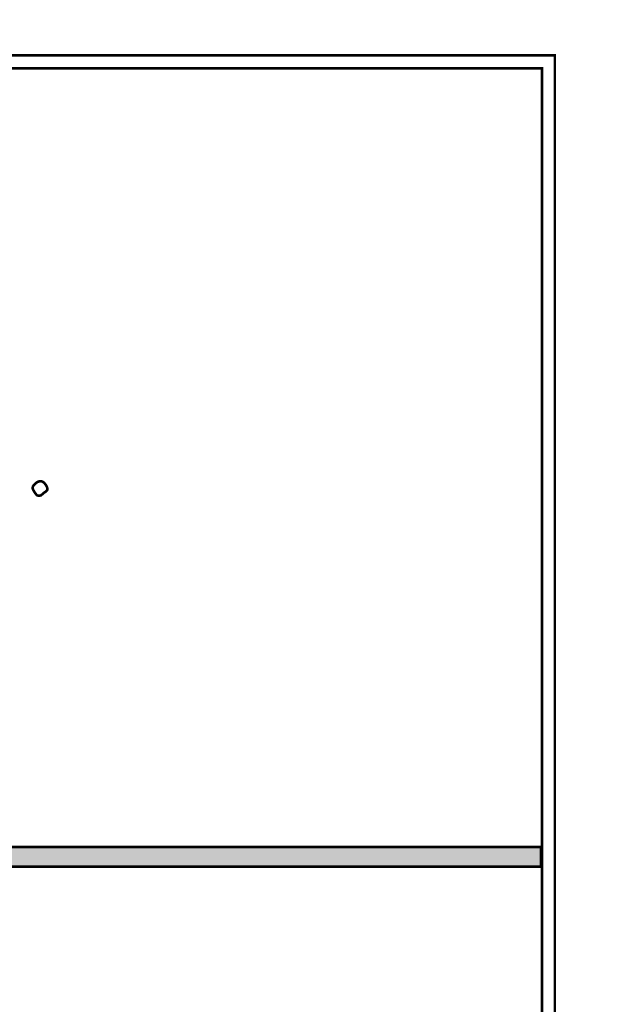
# Model space of a CAD drawing. Header units: millimetres. Extents: x 0 to 6566002, y 0 to 5716629.
# Tile 36 of 99: x 6564232 to 6564245, y 5715814 to 5715836. Entities that reach past the tile are written whole.
import ezdxf
from ezdxf import colors
from ezdxf.entities.mleader import LeaderData, LeaderLine
from ezdxf.math import Vec2, Vec3

# ---------------------------------------------------------------- set-up
doc = ezdxf.new("R2010")
doc.units = ezdxf.units.MM
doc.layers.add('!IS-W-OPIS RZĘDNYCH', color=160, linetype='Continuous', lineweight=13)
doc.styles.get("Standard").update_dxf_attribs({"font": 'arial.ttf'})

msp = doc.modelspace()

# ---------------------------------------------------------------- leaders
at = {"layer": '!IS-W-OPIS RZĘDNYCH'}
ml = msp.add_multileader_mtext('Standard', dxfattribs=at)
ml.set_content('{\\C5;STUDNIA WODOMIERZOWA}', color=256)
ml.set_leader_properties()
ml.build(insert=Vec2(0, 0))
ml.multileader.update_dxf_attribs({"has_text_frame": 1, "text_left_attachment_type": 2, "text_right_attachment_type": 2, "dogleg_length": 0.288, "arrow_head_size": 0.5})
ctx = ml.context
ctx.base_point, ctx.char_height, ctx.arrow_head_size, ctx.landing_gap_size, ctx.plane_origin = Vec3(6564820.407, 5715943.264), 0.8, 0.5, 0.104, Vec3(6564830.685, 5715951.059)
ctx.left_attachment, ctx.right_attachment, ctx.text_align_type, ctx.attachment_type = 2, 2, 1, 1
notes = []
notes.append((ctx, [(0, (0, 0, 0), (0, 0), (1, 0), 1, [])]))
ctx.mtext.insert, ctx.mtext.width, ctx.mtext.alignment, ctx.mtext.flow_direction = Vec3(6564825.378, 5715944.351), 7.02417, 2, 5
ctx.mtext.has_bg_fill, ctx.mtext.bg_color, ctx.mtext.bg_scale_factor, ctx.mtext.bg_transparency, ctx.mtext.use_window_bg_color = 1, -1073741824, 1, 0, 1
for ctx, leaders in notes:
    for number, flags, end, landing, length, lines in leaders:
        leader = LeaderData()
        leader.index, (leader.has_last_leader_line, leader.has_dogleg_vector, leader.attachment_direction) = number, flags
        leader.last_leader_point, leader.dogleg_vector, leader.dogleg_length = Vec3(end), Vec3(landing), length
        for number, points, colour, breaks in lines:
            line = LeaderLine()
            line.index, line.vertices, line.color, line.breaks = number, Vec3.list(points), colors.encode_raw_color(colour), breaks
            leader.lines.append(line)
        ctx.leaders.append(leader)

# ---------------------------------------------------------------- next in the draw order: linework, layer by layer
at = {"color": 0, "linetype": 'Continuous', "const_width": 0.0559}
for points in [[(6564169.983, 5715835.07), (6564243.472, 5715835.07), (6564243.472, 5715740.818), (6564169.983, 5715740.818)], [(6564170.262, 5715834.791), (6564243.193, 5715834.791), (6564243.193, 5715741.098), (6564170.262, 5715741.098)], [(6564232.309, 5715825.821), (6564232.349, 5715825.813), (6564232.386, 5715825.789), (6564232.42, 5715825.749), (6564232.443, 5715825.712), (6564232.456, 5715825.681), (6564232.461, 5715825.657), (6564232.459, 5715825.64), (6564232.456, 5715825.627), (6564232.45, 5715825.617), (6564232.437, 5715825.605), (6564232.412, 5715825.586), (6564232.375, 5715825.56), (6564232.349, 5715825.536), (6564232.331, 5715825.521), (6564232.319, 5715825.512), (6564232.31, 5715825.509), (6564232.297, 5715825.507), (6564232.281, 5715825.506), (6564232.26, 5715825.507), (6564232.244, 5715825.51), (6564232.233, 5715825.516), (6564232.222, 5715825.528), (6564232.206, 5715825.548), (6564232.185, 5715825.577), (6564232.159, 5715825.62), (6564232.144, 5715825.651), (6564232.139, 5715825.672), (6564232.145, 5715825.703), (6564232.165, 5715825.735), (6564232.198, 5715825.769), (6564232.237, 5715825.798), (6564232.274, 5715825.815)], [(6564170.293, 5715817.448), (6564243.171, 5715817.448), (6564243.171, 5715817.872), (6564170.293, 5715817.872)]]:
    msp.add_lwpolyline(points, close=True, dxfattribs=at)
at = {"color": 0, "linetype": 'Continuous'}
msp.add_solid([(6564170.293, 5715817.448), (6564243.171, 5715817.448), (6564170.293, 5715817.872), (6564243.171, 5715817.872)], dxfattribs=at)

doc.saveas('drawing.dxf')
